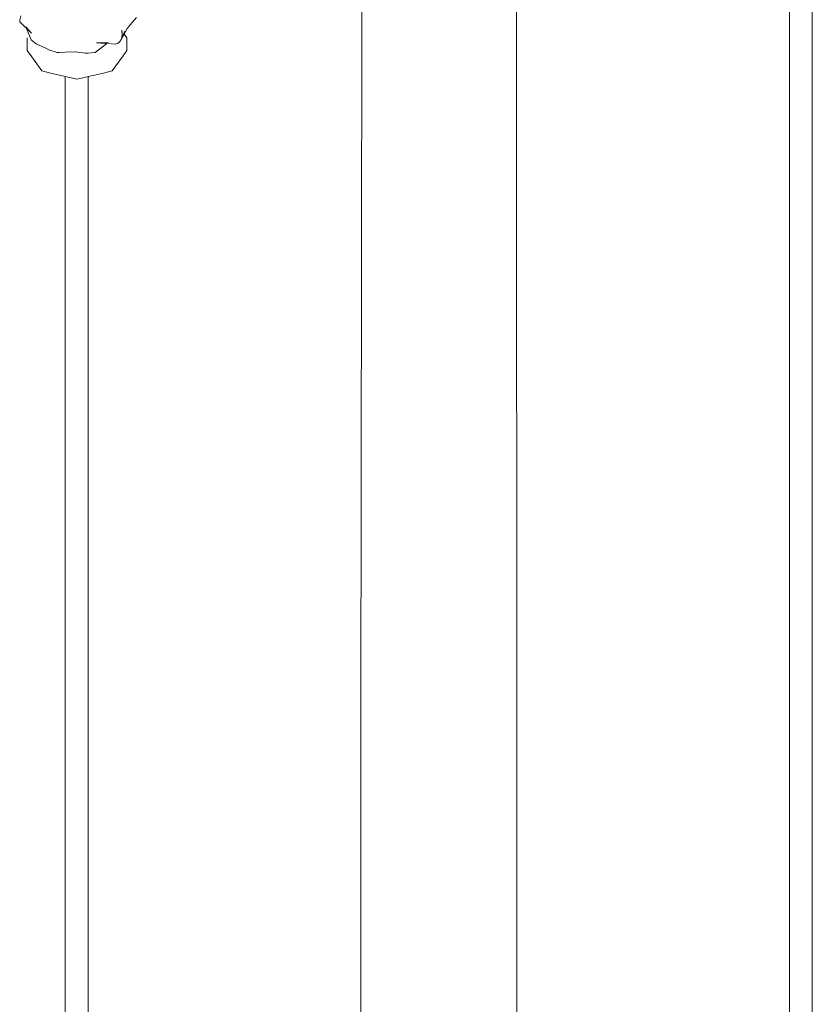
# Model space of a CAD drawing. Header units: millimetres. Extents: x 4477830 to 4478275, y -30323838 to -30323445.
# Tile 82 of 124: x 4478051.13 to 4478052.4, y -30323465.96 to -30323464.39. Entities that reach past the tile are written whole.
import ezdxf

# ---------------------------------------------------------------- set-up
doc = ezdxf.new("R2010")
doc.units = ezdxf.units.MM
doc.layers.add('PR-Captor', color=9, linetype='Continuous', lineweight=18)

msp = doc.modelspace()

# ---------------------------------------------------------------- linework, layer by layer
at = {"layer": 'PR-Captor', "color": 251}
for p, q in [((4478052.359, -30323463.8201), (4478052.359, -30323467.4533)), ((4478052.3955, -30323467.5359), (4478052.3955, -30323463.82)), ((4478051.9244, -30323464.5501), (4478051.9247, -30323464.1674)), ((4478051.6781, -30323464.2094), (4478051.6785, -30323464.4049)), ((4478051.1354, -30323464.3885), (4478051.1343, -30323464.3951)), ((4478051.1343, -30323464.3951), (4478051.1338, -30323464.3981)), ((4478051.1338, -30323464.3981), (4478051.1524, -30323464.4159)), ((4478051.1437, -30323464.4059), (4478051.1448, -30323464.4086)), ((4478051.1524, -30323464.4159), (4478051.1437, -30323464.4059)), ((4478051.3051, -30323464.4085), (4478051.313, -30323464.3991)), ((4478051.313, -30323464.3991), (4478051.3196, -30323464.3912)), ((4478051.6785, -30323464.4049), (4478051.6768, -30323465.4967)), ((4478051.1448, -30323464.4086), (4478051.152, -30323464.4268)), ((4478051.2969, -30323464.4155), (4478051.2964, -30323464.4114)), ((4478051.2964, -30323464.4114), (4478051.2966, -30323464.4129)), ((4478051.2971, -30323464.4179), (4478051.2964, -30323464.4235)), ((4478051.2964, -30323464.4238), (4478051.2969, -30323464.4201)), ((4478051.2964, -30323464.4238), (4478051.2975, -30323464.4212)), ((4478051.2966, -30323464.4129), (4478051.2971, -30323464.4179)), ((4478051.2971, -30323464.4179), (4478051.2969, -30323464.4155)), ((4478051.2969, -30323464.4201), (4478051.2971, -30323464.4179)), ((4478051.2994, -30323464.4169), (4478051.2975, -30323464.4211)), ((4478051.2975, -30323464.4212), (4478051.2994, -30323464.417)), ((4478051.2976, -30323464.4221), (4478051.3, -30323464.4177)), ((4478051.2994, -30323464.417), (4478051.3011, -30323464.4132)), ((4478051.3011, -30323464.4132), (4478051.2994, -30323464.4169)), ((4478051.3, -30323464.4177), (4478051.3051, -30323464.4085)), ((4478051.3042, -30323464.4235), (4478051.3, -30323464.4177)), ((4478051.1457, -30323464.4235), (4478051.1457, -30323464.4439)), ((4478051.152, -30323464.4268), (4478051.1602, -30323464.4332)), ((4478051.1602, -30323464.4332), (4478051.1754, -30323464.4402)), ((4478051.2542, -30323464.4469), (4478051.2726, -30323464.4326)), ((4478051.2744, -30323464.4312), (4478051.256, -30323464.4317)), ((4478051.256, -30323464.4317), (4478051.2699, -30323464.4325)), ((4478051.2699, -30323464.4325), (4478051.2726, -30323464.4326)), ((4478051.2726, -30323464.4326), (4478051.2857, -30323464.4334)), ((4478051.2857, -30323464.4334), (4478051.2905, -30323464.4318)), ((4478051.2905, -30323464.4318), (4478051.2941, -30323464.4285)), ((4478051.2941, -30323464.4285), (4478051.2964, -30323464.4238)), ((4478051.2941, -30323464.4285), (4478051.295, -30323464.4269)), ((4478051.295, -30323464.4269), (4478051.2963, -30323464.4245)), ((4478051.2963, -30323464.4245), (4478051.2976, -30323464.4221)), ((4478051.2964, -30323464.4235), (4478051.2964, -30323464.4238)), ((4478051.3042, -30323464.4439), (4478051.3042, -30323464.4235)), ((4478051.1457, -30323464.4439), (4478051.1529, -30323464.4539)), ((4478051.1754, -30323464.4402), (4478051.1802, -30323464.4429)), ((4478051.1802, -30323464.4429), (4478051.1934, -30323464.4469)), ((4478051.1934, -30323464.4469), (4478051.1966, -30323464.4467)), ((4478051.1966, -30323464.4467), (4478051.2064, -30323464.4464)), ((4478051.2064, -30323464.4464), (4478051.2226, -30323464.4457)), ((4478051.2226, -30323464.4457), (4478051.2383, -30323464.4481)), ((4478051.2383, -30323464.4481), (4478051.2429, -30323464.4478)), ((4478051.2429, -30323464.4478), (4478051.2528, -30323464.447)), ((4478051.2528, -30323464.447), (4478051.2533, -30323464.447)), ((4478051.2533, -30323464.447), (4478051.2542, -30323464.4469)), ((4478051.2926, -30323464.4601), (4478051.2984, -30323464.452)), ((4478051.2984, -30323464.452), (4478051.3042, -30323464.4439)), ((4478051.1529, -30323464.4539), (4478051.1609, -30323464.4651)), ((4478051.1609, -30323464.4651), (4478051.1689, -30323464.4762)), ((4478051.281, -30323464.4762), (4478051.2868, -30323464.4682)), ((4478051.2868, -30323464.4682), (4478051.2926, -30323464.4601)), ((4478051.1689, -30323464.4762), (4478051.1829, -30323464.4796)), ((4478051.1829, -30323464.4796), (4478051.197, -30323464.4829)), ((4478051.197, -30323464.4829), (4478051.2064, -30323464.4852)), ((4478051.2429, -30323464.4853), (4478051.253, -30323464.4829)), ((4478051.253, -30323464.4829), (4478051.267, -30323464.4796)), ((4478051.267, -30323464.4796), (4478051.281, -30323464.4762)), ((4478051.2064, -30323464.4852), (4478051.211, -30323464.4863)), ((4478051.2064, -30323464.4852), (4478051.2064, -30323467.033)), ((4478051.211, -30323464.4863), (4478051.2249, -30323464.4896)), ((4478051.2249, -30323464.4896), (4478051.239, -30323464.4863)), ((4478051.239, -30323464.4863), (4478051.2429, -30323464.4853)), ((4478051.2429, -30323466.9819), (4478051.2429, -30323464.4853)), ((4478051.9253, -30323465.4894), (4478051.9244, -30323464.5501)), ((4478051.6768, -30323465.4967), (4478051.6771, -30323466.4157)), ((4478051.9249, -30323466.8221), (4478051.9253, -30323465.4894))]:
    msp.add_line(p, q, dxfattribs=at)

doc.saveas('drawing.dxf')
